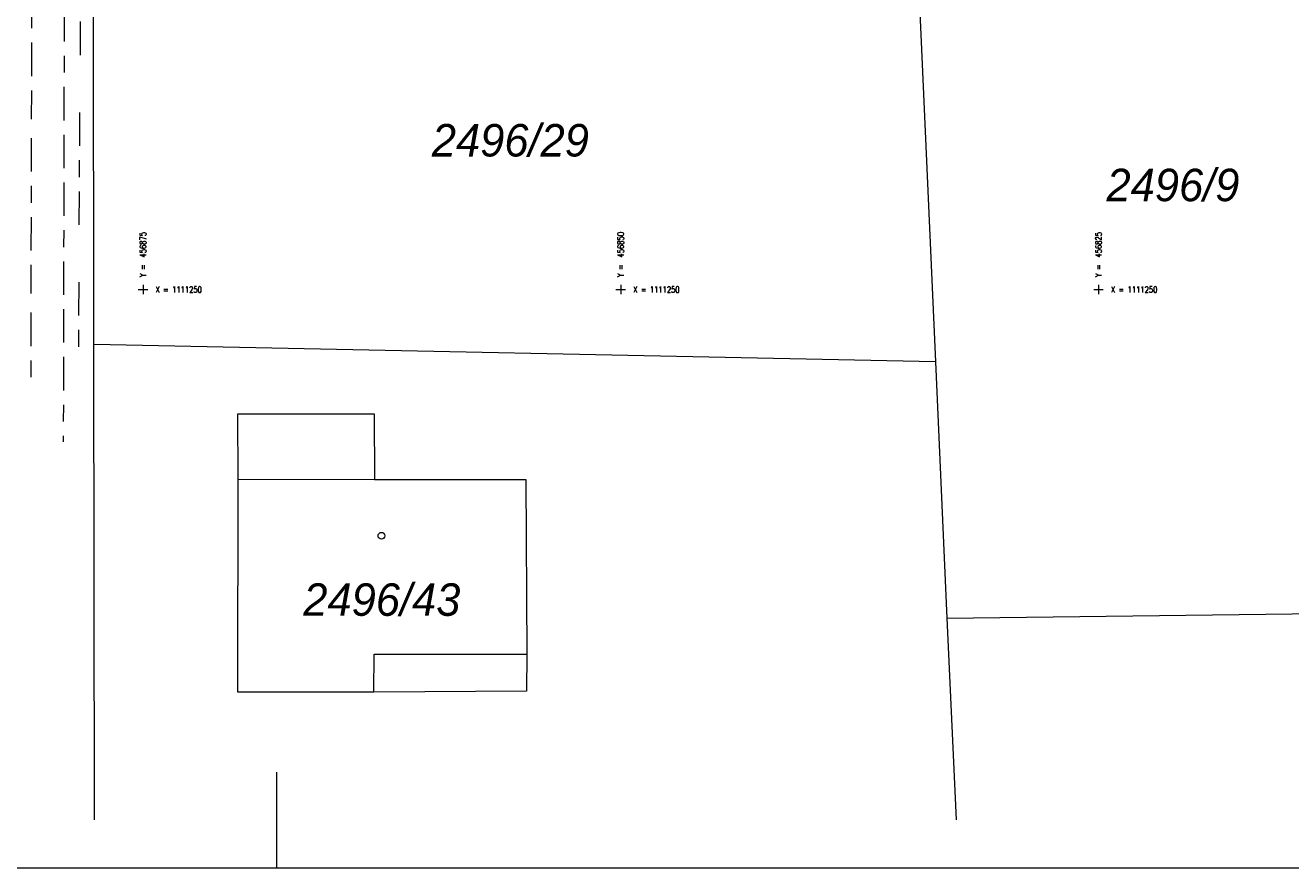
# Model space of a CAD drawing. Header units: metres. Extents: x -457078 to -456448, y -1111280 to -1111132.
# Tile 13 of 35: x -456881 to -456815, y -1111280 to -1111236. Entities that reach past the tile are written whole.
import ezdxf
from ezdxf.enums import TextEntityAlignment as Align

# ---------------------------------------------------------------- set-up
doc = ezdxf.new("R2010")
doc.units = ezdxf.units.M
doc.header["$MEASUREMENT"] = 0
for name, pattern in [('6.1622', [40, 3.5, -3, 7, -3, 3.5, 3.5, -3, 7, -3, 3.5]), ('6.2322', [40, 3.5, -3, 7, -4, 6, -3, 7, -3, 3.5]), ('6.6022', [39, 3.5, -3, 7, -6, -6, 7, -3, 3.5])]:
    doc.linetypes.add(name, pattern=pattern)
doc.layers.get('0').update_dxf_attribs({"lineweight": 13})
for name, color, linetype, lineweight in [('Hranice parcel', 9, 'Continuous', 13), ('IS_CEZ_NN_PODZ', 1, '6.6022', 0), ('IS_SMVAK_KANAL_SPL_TRASA', 32, '6.2322', 0), ('IS_SMVAK_VODA_TRASA', 5, '6.1622', 0), ('Parcelní čísla', 9, 'Continuous', 13), ('RAMECEK', 7, 'Continuous', 0), ('SIT', 5, 'Continuous', 13), ('Vnitřní kresba', 9, 'Continuous', 0), ('Značky budov', 9, 'Continuous', 13)]:
    doc.layers.add(name, color=color, linetype=linetype, lineweight=lineweight)
doc.styles.add('ROMANS', font='romans.shx')
doc.styles.add('Style-cs_Italics', font='cs_Italics.shx')

# ---------------------------------------------------------------- blocks, each defined once
blk = doc.blocks.new('4.02')
at = {"layer": 'Značky budov', "ltscale": 0.25}
blk.add_circle((-0.0007, 0.0001), 0.0175, dxfattribs=at)
blk = doc.blocks.new('SIT')
at = {"color": 0, "linetype": 'ByBlock', "lineweight": -2}
for p, q in [((-1, 0), (1, 0)), ((0, 1), (0, -1))]:
    blk.add_line(p, q, dxfattribs=at)

msp = doc.modelspace()

# ---------------------------------------------------------------- linework, layer by layer
at = {"layer": 'Hranice parcel', "ltscale": 0.25}
for p, q in [((-456877.58, -1111252.87), (-456877.62, -1111216.42)), ((-456835.16, -1111217.22), (-456833.53, -1111253.79)), ((-456877.544, -1111277.746), (-456877.58, -1111252.87)), ((-456833.53, -1111253.79), (-456877.58, -1111252.87)), ((-456833.53, -1111253.79), (-456832.93, -1111267.19)), ((-456832.93, -1111267.19), (-456802.99, -1111266.81)), ((-456832.93, -1111267.19), (-456832.457, -1111277.746))]:
    msp.add_line(p, q, dxfattribs=at)
at = {"layer": 'Hranice parcel', "ltscale": 0.25, "flags": 128}
msp.add_lwpolyline([(-456862.91, -1111256.5), (-456862.88, -1111259.93), (-456854.96, -1111259.94), (-456854.92, -1111269.08), (-456854.93, -1111271.02), (-456862.93, -1111271.06), (-456870.04, -1111271.06), (-456870.03, -1111259.92), (-456870.04, -1111256.51), (-456862.91, -1111256.5)], dxfattribs=at)
at = {"layer": 'IS_CEZ_NN_PODZ', "ltscale": 0.25}
msp.add_lwpolyline([(-456875.943, -1111208.85), (-456877.88, -1111210.2), (-456878.05, -1111215.35), (-456878.2, -1111225.48), (-456878.34, -1111243.24), (-456878.38, -1111253.04)], dxfattribs=at)
at = {"layer": 'IS_SMVAK_KANAL_SPL_TRASA', "ltscale": 0.25}
msp.add_line((-456880.86, -1111254.58), (-456880.77, -1111212.06), dxfattribs=at)
at = {"layer": 'IS_SMVAK_VODA_TRASA', "ltscale": 0.25}
msp.add_line((-456879.08, -1111210.4), (-456879.175, -1111257.972), dxfattribs=at)
at = {"layer": 'RAMECEK', "ltscale": 0.25}
msp.add_line((-456868, -1111280.246), (-456868, -1111275.246), dxfattribs=at)
at = {"layer": 'RAMECEK', "ltscale": 0.25, "flags": 128}
msp.add_lwpolyline([(-457078, -1111280.246), (-456448, -1111280.246), (-456448, -1111131.746), (-457078, -1111131.746)], close=True, dxfattribs=at)
at = {"layer": 'Vnitřní kresba', "ltscale": 0.25}
for p, q in [((-456870.03, -1111259.92), (-456862.88, -1111259.93)), ((-456862.93, -1111271.06), (-456862.91, -1111269.07)), ((-456862.91, -1111269.07), (-456854.92, -1111269.08))]:
    msp.add_line(p, q, dxfattribs=at)

# ---------------------------------------------------------------- block references
at = {"layer": 'SIT', "ltscale": 0.25, "xscale": 0.25, "yscale": 0.25, "zscale": 0.25}
for p in [(-456875, -1111250), (-456850, -1111250), (-456825, -1111250)]:
    msp.add_blockref('SIT', p, dxfattribs=at)
at = {"layer": 'Značky budov', "ltscale": 0.25, "xscale": 10, "yscale": 10, "zscale": 10}
msp.add_blockref('4.02', (-456862.52, -1111262.88), dxfattribs=at)

# ---------------------------------------------------------------- texts
at = {"layer": 'Parcelní čísla', "style": 'Style-cs_Italics'}
for s, p in [('2496/29', (-456855.777, -1111243.04)), ('2496/43', (-456862.504, -1111267.07))]:
    msp.add_text(s, height=1.7, dxfattribs=at).set_placement(p, align=Align.CENTER)
msp.add_text('2496/9', height=1.7, dxfattribs=at).set_placement((-456824.58, -1111245.38))
at = {"layer": 'SIT', "style": 'ROMANS', "width": 0.8}
for s, p in [('Y =  456875', (-456874.838, -1111249.35)), ('Y =  456850', (-456849.838, -1111249.35)), ('Y =  456825', (-456824.838, -1111249.35))]:
    msp.add_text(s, height=0.325, rotation=90, dxfattribs=at).set_placement(p)
for p in [(-456874.35, -1111250.163), (-456849.35, -1111250.163), (-456824.35, -1111250.163)]:
    msp.add_text('X = 1111250', height=0.325, dxfattribs=at).set_placement(p)

doc.saveas('drawing.dxf')
